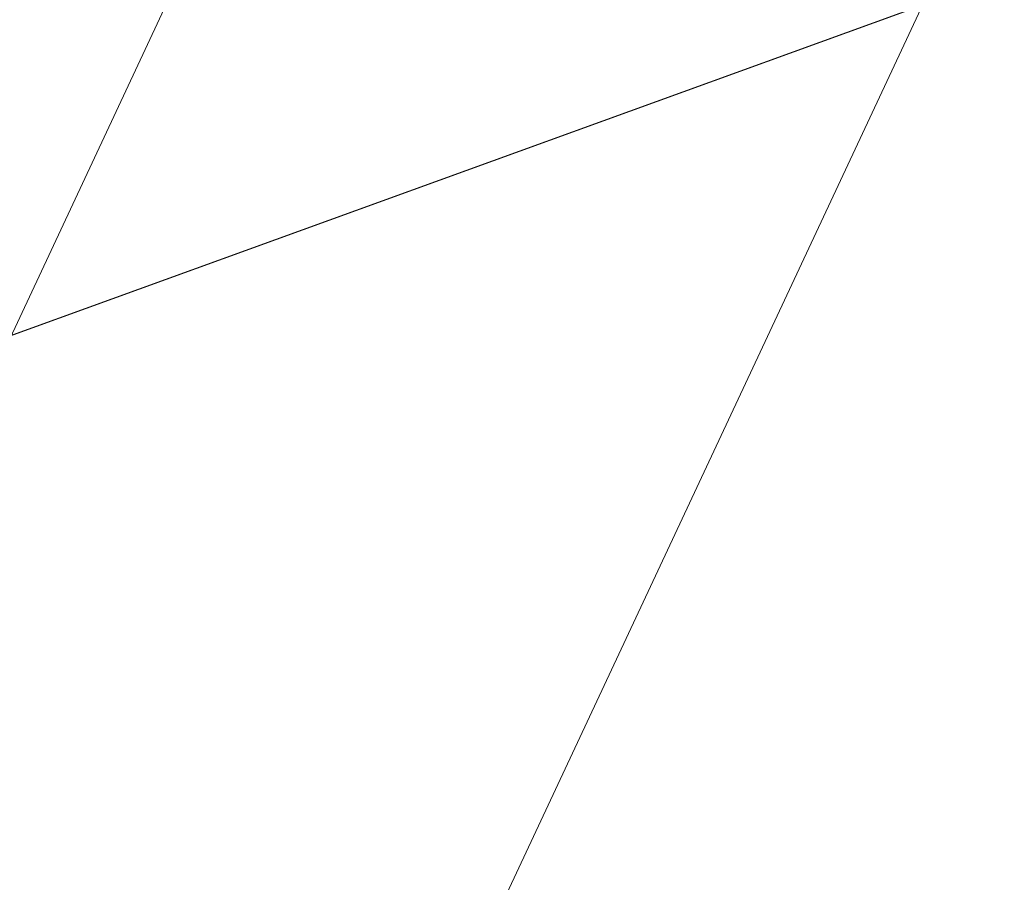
# Model space of a CAD drawing. Header units: metres. Extents: x 39929 to 50394, y 387420 to 399996.
# Tile 47 of 96: x 48344 to 48389, y 391449 to 391489. Entities that reach past the tile are written whole.
import ezdxf

# ---------------------------------------------------------------- set-up
doc = ezdxf.new("R2010")
doc.units = ezdxf.units.M
doc.linetypes.add('DASHED', pattern=[0.75, 0.5, -0.25])
for name, color, linetype, lineweight in [('Detail_Kader_BLAD2', 7, 'DASHED', 18), ('Topo', 7, 'Continuous', 18), ('X-XX-AL-TEKENBLAD_KADER_BLAD2-VIEWPORT-G', 1, 'Continuous', 18)]:
    doc.layers.add(name, color=color, linetype=linetype, lineweight=lineweight)
picture_1 = doc.add_image_def('image1.tif', size_in_pixel=(8000, 10000))

msp = doc.modelspace()

# ---------------------------------------------------------------- hatches: boundary and pattern name
at = {"layer": 'X-XX-AL-TEKENBLAD_KADER_BLAD2-VIEWPORT-G'}
h = msp.add_hatch(dxfattribs=at)
h.set_pattern_fill('ANSI31', color=256, scale=10)
h.set_pattern_definition([(64.91989904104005, (46679.75243545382, 390991.0032076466), (-28.75648523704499, 13.45834524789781), [])])
h.paths.add_polyline_path([(48130.19260202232, 391332.173), (48562.922, 391332.173), (48562.922, 391726.6970683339), (48130.19260202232, 391726.697068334)])

# ---------------------------------------------------------------- linework, layer by layer
at = {"layer": 'Detail_Kader_BLAD2', "ltscale": 5, "const_width": 0.05}
msp.add_lwpolyline([(48281.30987446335, 391541.1540691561), (48358.54282485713, 391569.1423489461), (48387.12097460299, 391490.281667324), (48309.88802420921, 391462.293387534)], close=True, dxfattribs=at)

# ---------------------------------------------------------------- pictures from other files: only their frames are drawn
at = {"layer": 'Topo'}
image = msp.add_image(picture_1, insert=(40047.86251047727, 387419.719072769), size_in_units=(9985.02425296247, 12481.280316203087), rotation=0.547019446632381, dxfattribs=dict(at, brightness=90, contrast=40))
image.dxf.flags = 7

doc.saveas('drawing.dxf')
